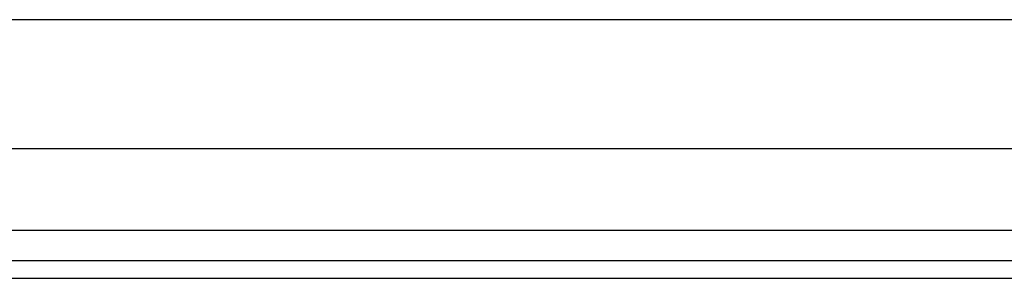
# Model space of a CAD drawing. Header units: inches. Extents: x 3.3 to 95.3, y 5.9 to 50.1.
# Tile 15 of 71: x 6.339 to 9.331, y 18.369 to 19.156. Entities that reach past the tile are written whole.
import ezdxf

# ---------------------------------------------------------------- set-up
doc = ezdxf.new("R2010")
doc.units = ezdxf.units.IN
doc.header["$MEASUREMENT"] = 0
doc.layers.add('Visible Edges(ANSI)', color=7, linetype='Continuous', lineweight=25)
doc.layers.add('Visible Tangent Edges(ANSI)', color=7, linetype='Continuous', lineweight=25)

msp = doc.modelspace()

# ---------------------------------------------------------------- linework, layer by layer
at = {"layer": 'Visible Edges(ANSI)'}
for p, q in [((4.2248, 19.1561), (22.3689, 19.1561)), ((22.3689, 18.7624), (4.2248, 18.7624)), ((23.1201, 18.4217), (3.4941, 18.4217)), ((3.4941, 18.3687), (23.1201, 18.3687))]:
    msp.add_line(p, q, dxfattribs=at)
at = {"layer": 'Visible Tangent Edges(ANSI)'}
msp.add_line((23.1201, 18.5147), (3.4941, 18.5147), dxfattribs=at)

doc.saveas('drawing.dxf')
